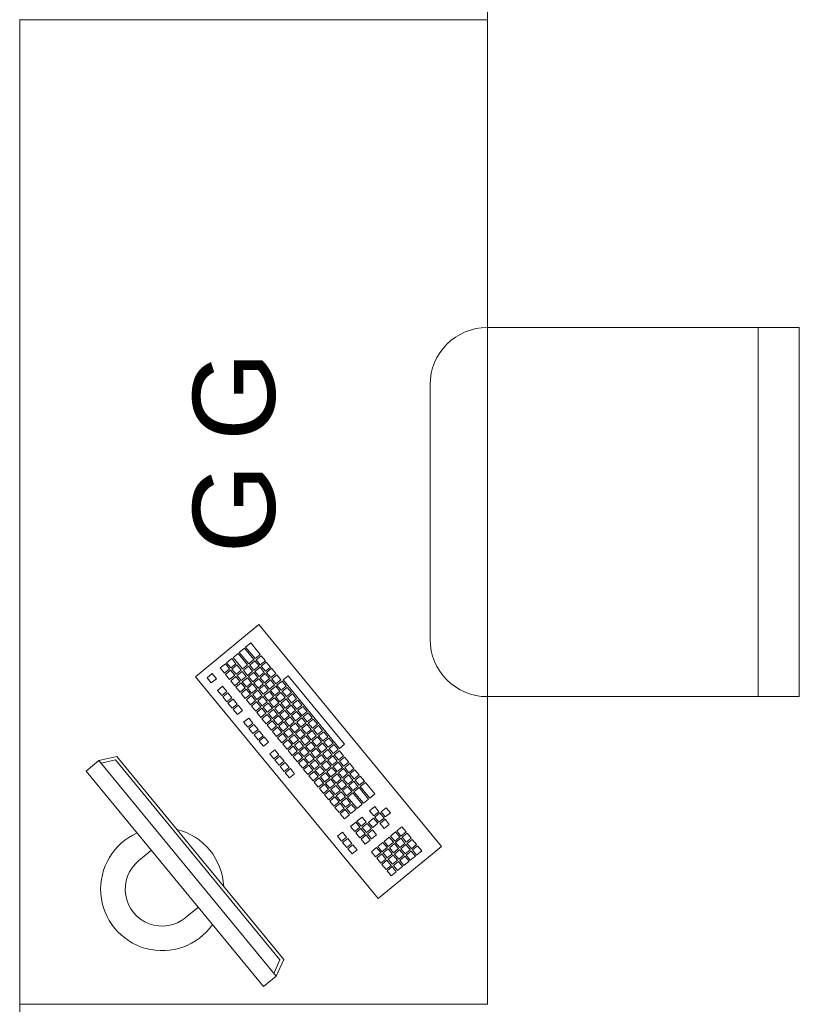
# Model space of a CAD drawing. Header units: centimetres. Extents: x -2424 to 2319, y 5 to 3760.
# Tile 73 of 117: x -683 to -588, y 3391 to 3511. Entities that reach past the tile are written whole.
import ezdxf

# ---------------------------------------------------------------- set-up
doc = ezdxf.new("R2010")
doc.units = ezdxf.units.CM
doc.linetypes.add('Oś', pattern=[222.25, 127, -31.75, 31.75, -31.75])
for name, color, linetype, lineweight in [('A-ANNO-NOTE', 131, 'Continuous', 9), ('A-WALL', 113, 'Continuous', 13), ('I-FURN', 30, 'Continuous', 9), ('S-GRID', 1, 'Continuous', 13)]:
    doc.layers.add(name, color=color, linetype=linetype, lineweight=lineweight)
doc.styles.add('Arial_4', font='arial.ttf', dxfattribs={"height": 10})

msp = doc.modelspace()

# ---------------------------------------------------------------- linework, layer by layer
at = {"layer": 'A-WALL', "color": 251, "lineweight": 9}
msp.add_line((-682.62, 3511.33), (-682.62, 3271.29), dxfattribs=at)
at = {"layer": 'I-FURN', "color": 251, "lineweight": 9}
for p, q in [((-682.62, 3511.29), (-625.62, 3511.29)), ((-625.62, 3511.29), (-625.62, 3391.29)), ((-587.62, 3473.79), (-625.62, 3473.79)), ((-592.62, 3428.79), (-592.62, 3473.79)), ((-587.62, 3428.79), (-587.62, 3473.79)), ((-632.62, 3466.79), (-632.62, 3435.79)), ((-661.19, 3431.22), (-653.47, 3437.57)), ((-653.47, 3437.57), (-631.24, 3410.54)), ((-654.47, 3435.33), (-655.09, 3434.82)), ((-653.33, 3433.93), (-654.47, 3435.33)), ((-656.02, 3434.05), (-656.63, 3433.55)), ((-654.87, 3432.66), (-656.02, 3434.05)), ((-655.24, 3434.69), (-655.86, 3434.18)), ((-655.86, 3434.18), (-654.72, 3432.79)), ((-654.1, 3433.3), (-655.24, 3434.69)), ((-655.09, 3434.82), (-653.95, 3433.43)), ((-653.95, 3433.43), (-653.33, 3433.93)), ((-653.2, 3433.78), (-653.82, 3433.27)), ((-652.69, 3433.16), (-653.2, 3433.78)), ((-657.56, 3432.78), (-658.18, 3432.28)), ((-657.05, 3432.17), (-657.56, 3432.78)), ((-656.79, 3433.42), (-657.41, 3432.91)), ((-657.41, 3432.91), (-656.9, 3432.29)), ((-656.9, 3432.29), (-656.28, 3432.8)), ((-656.28, 3432.8), (-656.79, 3433.42)), ((-656.15, 3432.65), (-656.77, 3432.14)), ((-656.63, 3433.55), (-655.49, 3432.16)), ((-655.64, 3432.03), (-656.15, 3432.65)), ((-655.49, 3432.16), (-654.87, 3432.66)), ((-654.72, 3432.79), (-654.1, 3433.3)), ((-653.97, 3433.15), (-654.59, 3432.64)), ((-654.59, 3432.64), (-654.08, 3432.02)), ((-653.46, 3432.53), (-653.97, 3433.15)), ((-653.82, 3433.27), (-653.31, 3432.65)), ((-653.31, 3432.65), (-652.69, 3433.16)), ((-652.57, 3433.01), (-653.18, 3432.5)), ((-652.06, 3432.39), (-652.57, 3433.01)), ((-659.17, 3431.59), (-659.79, 3431.08)), ((-658.66, 3430.97), (-659.17, 3431.59)), ((-658.18, 3432.28), (-657.67, 3431.66)), ((-657.67, 3431.66), (-657.05, 3432.17)), ((-656.93, 3432.01), (-657.54, 3431.5)), ((-657.54, 3431.5), (-657.04, 3430.89)), ((-657.04, 3430.89), (-656.42, 3431.39)), ((-656.42, 3431.39), (-656.93, 3432.01)), ((-656.77, 3432.14), (-656.26, 3431.52)), ((-656.26, 3431.52), (-655.64, 3432.03)), ((-655.52, 3431.87), (-656.14, 3431.37)), ((-655.01, 3431.26), (-655.52, 3431.87)), ((-654.75, 3432.51), (-655.36, 3432)), ((-655.36, 3432), (-654.86, 3431.38)), ((-654.86, 3431.38), (-654.24, 3431.89)), ((-654.24, 3431.89), (-654.75, 3432.51)), ((-654.11, 3431.74), (-654.73, 3431.23)), ((-653.6, 3431.12), (-654.11, 3431.74)), ((-654.08, 3432.02), (-653.46, 3432.53)), ((-653.34, 3432.37), (-653.96, 3431.86)), ((-653.96, 3431.86), (-653.45, 3431.25)), ((-653.45, 3431.25), (-652.83, 3431.75)), ((-652.83, 3431.75), (-653.34, 3432.37)), ((-652.7, 3431.6), (-653.32, 3431.09)), ((-653.18, 3432.5), (-652.68, 3431.88)), ((-652.19, 3430.98), (-652.7, 3431.6)), ((-652.68, 3431.88), (-652.06, 3432.39)), ((-651.93, 3432.24), (-652.55, 3431.73)), ((-652.55, 3431.73), (-652.04, 3431.11)), ((-652.04, 3431.11), (-651.42, 3431.62)), ((-651.42, 3431.62), (-651.93, 3432.24)), ((-651.3, 3431.46), (-651.91, 3430.95)), ((-650.79, 3430.85), (-651.3, 3431.46)), ((-638.96, 3404.19), (-661.19, 3431.22)), ((-659.79, 3431.08), (-659.28, 3430.47)), ((-659.28, 3430.47), (-658.66, 3430.97)), ((-656.29, 3431.24), (-656.91, 3430.73)), ((-656.91, 3430.73), (-656.4, 3430.11)), ((-656.4, 3430.11), (-655.78, 3430.62)), ((-655.78, 3430.62), (-656.29, 3431.24)), ((-655.65, 3430.47), (-656.27, 3429.96)), ((-656.14, 3431.37), (-655.63, 3430.75)), ((-655.15, 3429.85), (-655.65, 3430.47)), ((-655.63, 3430.75), (-655.01, 3431.26)), ((-654.88, 3431.1), (-655.5, 3430.59)), ((-655.5, 3430.59), (-654.99, 3429.98)), ((-654.99, 3429.98), (-654.37, 3430.48)), ((-654.37, 3430.48), (-654.88, 3431.1)), ((-654.25, 3430.33), (-654.87, 3429.82)), ((-654.73, 3431.23), (-654.22, 3430.61)), ((-653.74, 3429.71), (-654.25, 3430.33)), ((-654.22, 3430.61), (-653.6, 3431.12)), ((-653.48, 3430.97), (-654.09, 3430.46)), ((-654.09, 3430.46), (-653.58, 3429.84)), ((-653.58, 3429.84), (-652.97, 3430.35)), ((-652.97, 3430.35), (-653.48, 3430.97)), ((-652.84, 3430.19), (-653.46, 3429.68)), ((-653.32, 3431.09), (-652.81, 3430.47)), ((-652.33, 3429.57), (-652.84, 3430.19)), ((-652.81, 3430.47), (-652.19, 3430.98)), ((-652.07, 3430.83), (-652.69, 3430.32)), ((-652.69, 3430.32), (-652.18, 3429.7)), ((-652.18, 3429.7), (-651.56, 3430.21)), ((-651.56, 3430.21), (-652.07, 3430.83)), ((-651.91, 3430.95), (-651.4, 3430.34)), ((-651.4, 3430.34), (-650.79, 3430.85)), ((-650.66, 3430.69), (-651.28, 3430.18)), ((-651.28, 3430.18), (-650.77, 3429.56)), ((-650.15, 3430.07), (-650.66, 3430.69)), ((-650.51, 3430.82), (-649.89, 3431.33)), ((-643.65, 3422.48), (-650.51, 3430.82)), ((-649.89, 3431.33), (-643.03, 3422.98)), ((-657.9, 3430.05), (-658.52, 3429.54)), ((-658.52, 3429.54), (-658.01, 3428.92)), ((-658.01, 3428.92), (-657.39, 3429.43)), ((-657.39, 3429.43), (-657.9, 3430.05)), ((-657.26, 3429.27), (-657.88, 3428.77)), ((-656.76, 3428.66), (-657.26, 3429.27)), ((-656.27, 3429.96), (-655.76, 3429.34)), ((-655.76, 3429.34), (-655.15, 3429.85)), ((-655.02, 3429.69), (-655.64, 3429.19)), ((-655.64, 3429.19), (-655.13, 3428.57)), ((-655.13, 3428.57), (-654.51, 3429.08)), ((-654.51, 3429.08), (-655.02, 3429.69)), ((-654.87, 3429.82), (-654.36, 3429.2)), ((-654.36, 3429.2), (-653.74, 3429.71)), ((-653.61, 3429.56), (-654.23, 3429.05)), ((-654.23, 3429.05), (-653.72, 3428.43)), ((-653.1, 3428.94), (-653.61, 3429.56)), ((-653.46, 3429.68), (-652.95, 3429.07)), ((-652.95, 3429.07), (-652.33, 3429.57)), ((-652.2, 3429.42), (-652.82, 3428.91)), ((-651.7, 3428.8), (-652.2, 3429.42)), ((-651.43, 3430.06), (-652.05, 3429.55)), ((-652.05, 3429.55), (-651.54, 3428.93)), ((-651.54, 3428.93), (-650.92, 3429.44)), ((-650.92, 3429.44), (-651.43, 3430.06)), ((-650.8, 3429.28), (-651.42, 3428.77)), ((-650.29, 3428.67), (-650.8, 3429.28)), ((-650.77, 3429.56), (-650.15, 3430.07)), ((-650.02, 3429.92), (-650.64, 3429.41)), ((-650.64, 3429.41), (-650.13, 3428.79)), ((-650.13, 3428.79), (-649.52, 3429.3)), ((-649.52, 3429.3), (-650.02, 3429.92)), ((-650.01, 3428.64), (-649.39, 3429.15)), ((-649.39, 3429.15), (-648.88, 3428.53)), ((-657.88, 3428.77), (-657.37, 3428.15)), ((-657.37, 3428.15), (-656.76, 3428.66)), ((-656.63, 3428.5), (-657.25, 3427.99)), ((-657.25, 3427.99), (-656.74, 3427.38)), ((-656.74, 3427.38), (-656.12, 3427.88)), ((-656.12, 3427.88), (-656.63, 3428.5)), ((-654.38, 3428.92), (-655, 3428.41)), ((-655, 3428.41), (-654.49, 3427.8)), ((-654.49, 3427.8), (-653.88, 3428.3)), ((-653.88, 3428.3), (-654.38, 3428.92)), ((-653.75, 3428.15), (-654.37, 3427.64)), ((-653.24, 3427.53), (-653.75, 3428.15)), ((-653.72, 3428.43), (-653.1, 3428.94)), ((-652.98, 3428.79), (-653.6, 3428.28)), ((-653.6, 3428.28), (-653.09, 3427.66)), ((-653.09, 3427.66), (-652.47, 3428.17)), ((-652.47, 3428.17), (-652.98, 3428.79)), ((-652.34, 3428.01), (-652.96, 3427.5)), ((-652.82, 3428.91), (-652.31, 3428.29)), ((-651.83, 3427.39), (-652.34, 3428.01)), ((-652.31, 3428.29), (-651.7, 3428.8)), ((-651.57, 3428.65), (-652.19, 3428.14)), ((-652.19, 3428.14), (-651.68, 3427.52)), ((-651.68, 3427.52), (-651.06, 3428.03)), ((-651.06, 3428.03), (-651.57, 3428.65)), ((-651.55, 3427.37), (-650.93, 3427.88)), ((-651.42, 3428.77), (-650.91, 3428.16)), ((-650.93, 3427.88), (-650.43, 3427.26)), ((-650.91, 3428.16), (-650.29, 3428.67)), ((-650.78, 3428), (-650.16, 3428.51)), ((-650.27, 3427.38), (-650.78, 3428)), ((-649.65, 3427.89), (-650.27, 3427.38)), ((-650.16, 3428.51), (-649.65, 3427.89)), ((-649.5, 3428.02), (-650.01, 3428.64)), ((-648.88, 3428.53), (-649.5, 3428.02)), ((-648.75, 3428.37), (-649.37, 3427.87)), ((-649.37, 3427.87), (-648.86, 3427.25)), ((-648.25, 3427.76), (-648.75, 3428.37)), ((-625.62, 3428.79), (-587.62, 3428.79)), ((-655.99, 3427.73), (-656.61, 3427.22)), ((-656.61, 3427.22), (-656.1, 3426.6)), ((-656.1, 3426.6), (-655.48, 3427.11)), ((-655.48, 3427.11), (-655.99, 3427.73)), ((-654.37, 3427.64), (-653.86, 3427.02)), ((-653.86, 3427.02), (-653.24, 3427.53)), ((-653.11, 3427.38), (-653.73, 3426.87)), ((-653.73, 3426.87), (-653.22, 3426.25)), ((-653.22, 3426.25), (-652.61, 3426.76)), ((-652.61, 3426.76), (-653.11, 3427.38)), ((-653.1, 3426.1), (-652.48, 3426.61)), ((-652.96, 3427.5), (-652.45, 3426.89)), ((-652.48, 3426.61), (-651.97, 3425.99)), ((-652.45, 3426.89), (-651.83, 3427.39)), ((-652.32, 3426.73), (-651.71, 3427.24)), ((-651.82, 3426.11), (-652.32, 3426.73)), ((-651.2, 3426.62), (-651.82, 3426.11)), ((-651.71, 3427.24), (-651.2, 3426.62)), ((-651.04, 3426.75), (-651.55, 3427.37)), ((-650.43, 3427.26), (-651.04, 3426.75)), ((-650.3, 3427.1), (-650.92, 3426.6)), ((-650.92, 3426.6), (-650.41, 3425.98)), ((-649.79, 3426.49), (-650.3, 3427.1)), ((-649.53, 3427.74), (-650.14, 3427.23)), ((-650.14, 3427.23), (-649.64, 3426.61)), ((-649.64, 3426.61), (-649.02, 3427.12)), ((-649.02, 3427.12), (-649.53, 3427.74)), ((-648.89, 3426.97), (-649.51, 3426.46)), ((-649, 3425.84), (-647.61, 3426.98)), ((-648.38, 3426.35), (-648.89, 3426.97)), ((-648.86, 3427.25), (-648.25, 3427.76)), ((-648.12, 3427.6), (-648.74, 3427.09)), ((-648.74, 3427.09), (-648.23, 3426.48)), ((-647.61, 3426.98), (-648.12, 3427.6)), ((-647.48, 3426.83), (-648.1, 3426.32)), ((-646.98, 3426.21), (-647.48, 3426.83)), ((-654.72, 3426.18), (-655.34, 3425.68)), ((-655.34, 3425.68), (-654.83, 3425.06)), ((-654.83, 3425.06), (-654.21, 3425.57)), ((-654.21, 3425.57), (-654.72, 3426.18)), ((-654.71, 3424.9), (-654.09, 3425.41)), ((-654.09, 3425.41), (-653.58, 3424.79)), ((-652.59, 3425.48), (-653.1, 3426.1)), ((-651.97, 3425.99), (-652.59, 3425.48)), ((-651.84, 3425.83), (-652.46, 3425.32)), ((-651.34, 3425.21), (-651.84, 3425.83)), ((-651.07, 3426.47), (-651.69, 3425.96)), ((-651.69, 3425.96), (-651.18, 3425.34)), ((-651.18, 3425.34), (-650.56, 3425.85)), ((-650.56, 3425.85), (-651.07, 3426.47)), ((-650.44, 3425.7), (-651.05, 3425.19)), ((-649.93, 3425.08), (-650.44, 3425.7)), ((-650.41, 3425.98), (-649.79, 3426.49)), ((-649.66, 3426.33), (-650.28, 3425.82)), ((-650.28, 3425.82), (-649.77, 3425.2)), ((-649.77, 3425.2), (-649.16, 3425.71)), ((-649.16, 3425.71), (-649.66, 3426.33)), ((-649.03, 3425.56), (-649.65, 3425.05)), ((-649.51, 3426.46), (-649, 3425.84)), ((-648.52, 3424.94), (-649.03, 3425.56)), ((-648.26, 3426.19), (-648.87, 3425.69)), ((-648.87, 3425.69), (-648.37, 3425.07)), ((-648.37, 3425.07), (-647.75, 3425.58)), ((-647.75, 3425.58), (-648.26, 3426.19)), ((-647.62, 3425.42), (-648.24, 3424.91)), ((-648.1, 3426.32), (-647.59, 3425.7)), ((-647.11, 3424.8), (-647.62, 3425.42)), ((-647.59, 3425.7), (-646.98, 3426.21)), ((-646.85, 3426.06), (-647.47, 3425.55)), ((-647.47, 3425.55), (-646.96, 3424.93)), ((-646.96, 3424.93), (-646.34, 3425.44)), ((-646.34, 3425.44), (-646.85, 3426.06)), ((-654.2, 3424.29), (-654.71, 3424.9)), ((-653.58, 3424.79), (-654.2, 3424.29)), ((-653.45, 3424.64), (-654.07, 3424.13)), ((-652.94, 3424.02), (-653.45, 3424.64)), ((-652.46, 3425.32), (-651.95, 3424.71)), ((-651.95, 3424.71), (-651.34, 3425.21)), ((-651.21, 3425.06), (-651.83, 3424.55)), ((-651.83, 3424.55), (-651.32, 3423.93)), ((-651.32, 3423.93), (-650.7, 3424.44)), ((-650.7, 3424.44), (-651.21, 3425.06)), ((-650.57, 3424.29), (-651.19, 3423.78)), ((-651.05, 3425.19), (-650.55, 3424.57)), ((-650.07, 3423.67), (-650.57, 3424.29)), ((-650.55, 3424.57), (-649.93, 3425.08)), ((-649.8, 3424.92), (-650.42, 3424.42)), ((-650.42, 3424.42), (-649.91, 3423.8)), ((-649.91, 3423.8), (-649.29, 3424.31)), ((-649.29, 3424.31), (-649.8, 3424.92)), ((-649.65, 3425.05), (-649.14, 3424.43)), ((-649.14, 3424.43), (-648.52, 3424.94)), ((-648.39, 3424.79), (-649.01, 3424.28)), ((-649.01, 3424.28), (-648.5, 3423.66)), ((-647.89, 3424.17), (-648.39, 3424.79)), ((-648.24, 3424.91), (-647.73, 3424.3)), ((-647.73, 3424.3), (-647.11, 3424.8)), ((-646.99, 3424.65), (-647.6, 3424.14)), ((-646.48, 3424.03), (-646.99, 3424.65)), ((-646.21, 3425.28), (-646.83, 3424.78)), ((-646.83, 3424.78), (-646.32, 3424.16)), ((-646.32, 3424.16), (-645.71, 3424.67)), ((-645.71, 3424.67), (-646.21, 3425.28)), ((-645.58, 3424.51), (-646.2, 3424)), ((-645.07, 3423.89), (-645.58, 3424.51)), ((-654.07, 3424.13), (-653.56, 3423.51)), ((-653.56, 3423.51), (-652.94, 3424.02)), ((-652.82, 3423.87), (-653.44, 3423.36)), ((-653.44, 3423.36), (-652.93, 3422.74)), ((-652.93, 3422.74), (-652.31, 3423.25)), ((-652.31, 3423.25), (-652.82, 3423.87)), ((-651.19, 3423.78), (-650.68, 3423.16)), ((-650.68, 3423.16), (-650.07, 3423.67)), ((-649.94, 3423.52), (-650.56, 3423.01)), ((-650.56, 3423.01), (-650.05, 3422.39)), ((-649.43, 3422.9), (-649.94, 3423.52)), ((-649.17, 3424.15), (-649.78, 3423.64)), ((-649.78, 3423.64), (-649.28, 3423.02)), ((-649.28, 3423.02), (-648.66, 3423.53)), ((-648.66, 3423.53), (-649.17, 3424.15)), ((-648.53, 3423.38), (-649.15, 3422.87)), ((-648.02, 3422.76), (-648.53, 3423.38)), ((-648.5, 3423.66), (-647.89, 3424.17)), ((-647.76, 3424.01), (-648.38, 3423.51)), ((-648.38, 3423.51), (-647.87, 3422.89)), ((-647.87, 3422.89), (-647.25, 3423.4)), ((-647.25, 3423.4), (-647.76, 3424.01)), ((-647.12, 3423.24), (-647.74, 3422.73)), ((-647.6, 3424.14), (-647.1, 3423.52)), ((-646.62, 3422.62), (-647.12, 3423.24)), ((-647.1, 3423.52), (-646.48, 3424.03)), ((-646.35, 3423.88), (-646.97, 3423.37)), ((-646.97, 3423.37), (-646.46, 3422.75)), ((-646.46, 3422.75), (-645.84, 3423.26)), ((-645.84, 3423.26), (-646.35, 3423.88)), ((-645.72, 3423.1), (-646.33, 3422.6)), ((-646.2, 3424), (-645.69, 3423.39)), ((-645.21, 3422.49), (-645.72, 3423.1)), ((-645.69, 3423.39), (-645.07, 3423.89)), ((-644.94, 3423.74), (-645.56, 3423.23)), ((-645.56, 3423.23), (-645.05, 3422.61)), ((-645.05, 3422.61), (-644.44, 3423.12)), ((-644.44, 3423.12), (-644.94, 3423.74)), ((-643.03, 3422.98), (-643.65, 3422.48)), ((-651.55, 3422.32), (-652.16, 3421.81)), ((-652.16, 3421.81), (-651.66, 3421.2)), ((-651.04, 3421.7), (-651.55, 3422.32)), ((-650.05, 3422.39), (-649.43, 3422.9)), ((-649.3, 3422.74), (-649.92, 3422.24)), ((-649.92, 3422.24), (-649.41, 3421.62)), ((-649.41, 3421.62), (-648.8, 3422.13)), ((-648.8, 3422.13), (-649.3, 3422.74)), ((-648.67, 3421.97), (-649.29, 3421.46)), ((-649.15, 3422.87), (-648.64, 3422.25)), ((-648.16, 3421.35), (-648.67, 3421.97)), ((-648.64, 3422.25), (-648.02, 3422.76)), ((-647.9, 3422.61), (-648.51, 3422.1)), ((-648.51, 3422.1), (-648.01, 3421.48)), ((-648.01, 3421.48), (-647.39, 3421.99)), ((-647.39, 3421.99), (-647.9, 3422.61)), ((-647.26, 3421.83), (-647.88, 3421.33)), ((-647.74, 3422.73), (-647.23, 3422.12)), ((-646.75, 3421.22), (-647.26, 3421.83)), ((-647.23, 3422.12), (-646.62, 3422.62)), ((-646.49, 3422.47), (-647.11, 3421.96)), ((-647.11, 3421.96), (-646.6, 3421.34)), ((-646.6, 3421.34), (-645.98, 3421.85)), ((-645.98, 3421.85), (-646.49, 3422.47)), ((-646.33, 3422.6), (-645.83, 3421.98)), ((-645.83, 3421.98), (-645.21, 3422.49)), ((-645.08, 3422.33), (-645.7, 3421.82)), ((-645.7, 3421.82), (-645.19, 3421.21)), ((-644.57, 3421.71), (-645.08, 3422.33)), ((-644.31, 3422.97), (-644.93, 3422.46)), ((-644.93, 3422.46), (-644.42, 3421.84)), ((-644.42, 3421.84), (-643.8, 3422.35)), ((-643.8, 3422.35), (-644.31, 3422.97)), ((-643.67, 3422.19), (-644.29, 3421.69)), ((-643.17, 3421.58), (-643.67, 3422.19)), ((-674.51, 3419.72), (-672.96, 3420.99)), ((-672.96, 3420.99), (-670.8, 3421.51)), ((-672.96, 3420.99), (-651.37, 3394.73)), ((-672.7, 3420.67), (-670.95, 3421.07)), ((-670.95, 3421.07), (-650.91, 3396.69)), ((-670.8, 3421.51), (-650.44, 3396.76)), ((-651.66, 3421.2), (-651.04, 3421.7)), ((-650.91, 3421.55), (-651.53, 3421.04)), ((-651.53, 3421.04), (-651.02, 3420.42)), ((-651.02, 3420.42), (-650.4, 3420.93)), ((-650.4, 3420.93), (-650.91, 3421.55)), ((-650.28, 3420.78), (-650.89, 3420.27)), ((-649.77, 3420.16), (-650.28, 3420.78)), ((-649.29, 3421.46), (-648.78, 3420.84)), ((-648.78, 3420.84), (-648.16, 3421.35)), ((-648.03, 3421.2), (-648.65, 3420.69)), ((-648.65, 3420.69), (-648.14, 3420.07)), ((-648.14, 3420.07), (-647.53, 3420.58)), ((-647.53, 3420.58), (-648.03, 3421.2)), ((-647.88, 3421.33), (-647.37, 3420.71)), ((-647.37, 3420.71), (-646.75, 3421.22)), ((-646.63, 3421.06), (-647.24, 3420.55)), ((-646.12, 3420.44), (-646.63, 3421.06)), ((-645.85, 3421.7), (-646.47, 3421.19)), ((-646.47, 3421.19), (-645.96, 3420.57)), ((-645.96, 3420.57), (-645.35, 3421.08)), ((-645.35, 3421.08), (-645.85, 3421.7)), ((-645.22, 3420.92), (-645.84, 3420.42)), ((-644.71, 3420.31), (-645.22, 3420.92)), ((-645.19, 3421.21), (-644.57, 3421.71)), ((-644.45, 3421.56), (-645.06, 3421.05)), ((-645.06, 3421.05), (-644.56, 3420.43)), ((-644.56, 3420.43), (-643.94, 3420.94)), ((-643.94, 3420.94), (-644.45, 3421.56)), ((-643.81, 3420.79), (-644.43, 3420.28)), ((-644.29, 3421.69), (-643.78, 3421.07)), ((-643.3, 3420.17), (-643.81, 3420.79)), ((-643.78, 3421.07), (-643.17, 3421.58)), ((-643.04, 3421.42), (-643.66, 3420.91)), ((-643.66, 3420.91), (-643.15, 3420.3)), ((-643.15, 3420.3), (-642.53, 3420.8)), ((-642.53, 3420.8), (-643.04, 3421.42)), ((-642.4, 3420.65), (-643.02, 3420.14)), ((-641.89, 3420.03), (-642.4, 3420.65)), ((-652.91, 3393.46), (-674.51, 3419.72)), ((-650.89, 3420.27), (-650.39, 3419.65)), ((-650.39, 3419.65), (-649.77, 3420.16)), ((-649.64, 3420.01), (-650.26, 3419.5)), ((-650.26, 3419.5), (-649.75, 3418.88)), ((-649.75, 3418.88), (-649.13, 3419.39)), ((-649.13, 3419.39), (-649.64, 3420.01)), ((-647.4, 3420.43), (-648.02, 3419.92)), ((-648.02, 3419.92), (-647.51, 3419.3)), ((-647.51, 3419.3), (-646.89, 3419.81)), ((-646.89, 3419.81), (-647.4, 3420.43)), ((-646.76, 3419.65), (-647.38, 3419.15)), ((-647.24, 3420.55), (-646.74, 3419.94)), ((-646.25, 3419.04), (-646.76, 3419.65)), ((-646.74, 3419.94), (-646.12, 3420.44)), ((-645.99, 3420.29), (-646.61, 3419.78)), ((-646.61, 3419.78), (-646.1, 3419.16)), ((-646.1, 3419.16), (-645.48, 3419.67)), ((-645.48, 3419.67), (-645.99, 3420.29)), ((-645.36, 3419.52), (-645.97, 3419.01)), ((-645.84, 3420.42), (-645.33, 3419.8)), ((-644.85, 3418.9), (-645.36, 3419.52)), ((-645.33, 3419.8), (-644.71, 3420.31)), ((-644.58, 3420.15), (-645.2, 3419.64)), ((-645.2, 3419.64), (-644.69, 3419.03)), ((-644.69, 3419.03), (-644.07, 3419.53)), ((-644.07, 3419.53), (-644.58, 3420.15)), ((-643.95, 3419.38), (-644.57, 3418.87)), ((-644.43, 3420.28), (-643.92, 3419.66)), ((-643.44, 3418.76), (-643.95, 3419.38)), ((-643.92, 3419.66), (-643.3, 3420.17)), ((-643.18, 3420.01), (-643.79, 3419.51)), ((-643.79, 3419.51), (-643.29, 3418.89)), ((-643.29, 3418.89), (-642.67, 3419.4)), ((-642.67, 3419.4), (-643.18, 3420.01)), ((-643.02, 3420.14), (-642.51, 3419.52)), ((-642.51, 3419.52), (-641.89, 3420.03)), ((-641.77, 3419.88), (-642.39, 3419.37)), ((-641.26, 3419.26), (-641.77, 3419.88)), ((-647.38, 3419.15), (-646.87, 3418.53)), ((-646.87, 3418.53), (-646.25, 3419.04)), ((-646.13, 3418.88), (-646.75, 3418.37)), ((-646.75, 3418.37), (-646.24, 3417.76)), ((-646.24, 3417.76), (-645.62, 3418.26)), ((-645.62, 3418.26), (-646.13, 3418.88)), ((-645.97, 3419.01), (-645.47, 3418.39)), ((-645.47, 3418.39), (-644.85, 3418.9)), ((-644.72, 3418.74), (-645.34, 3418.24)), ((-645.34, 3418.24), (-644.83, 3417.62)), ((-644.21, 3418.13), (-644.72, 3418.74)), ((-644.57, 3418.87), (-644.06, 3418.25)), ((-644.06, 3418.25), (-643.44, 3418.76)), ((-643.31, 3418.61), (-643.93, 3418.1)), ((-642.8, 3417.99), (-643.31, 3418.61)), ((-642.54, 3419.24), (-643.16, 3418.73)), ((-643.16, 3418.73), (-642.65, 3418.12)), ((-642.65, 3418.12), (-642.03, 3418.62)), ((-642.03, 3418.62), (-642.54, 3419.24)), ((-641.91, 3418.47), (-642.52, 3417.96)), ((-642.39, 3419.37), (-641.88, 3418.75)), ((-641.4, 3417.85), (-641.91, 3418.47)), ((-641.88, 3418.75), (-641.26, 3419.26)), ((-641.13, 3419.1), (-641.75, 3418.6)), ((-641.75, 3418.6), (-641.24, 3417.98)), ((-641.24, 3417.98), (-640.62, 3418.49)), ((-640.62, 3418.49), (-641.13, 3419.1)), ((-640.5, 3418.33), (-641.12, 3417.82)), ((-639.35, 3416.94), (-640.5, 3418.33)), ((-645.49, 3418.11), (-646.11, 3417.6)), ((-646.11, 3417.6), (-645.6, 3416.98)), ((-645.6, 3416.98), (-644.98, 3417.49)), ((-644.98, 3417.49), (-645.49, 3418.11)), ((-644.86, 3417.34), (-645.48, 3416.83)), ((-644.35, 3416.72), (-644.86, 3417.34)), ((-644.83, 3417.62), (-644.21, 3418.13)), ((-644.09, 3417.97), (-644.7, 3417.46)), ((-644.7, 3417.46), (-644.19, 3416.85)), ((-644.19, 3416.85), (-643.58, 3417.35)), ((-643.58, 3417.35), (-644.09, 3417.97)), ((-643.45, 3417.2), (-644.07, 3416.69)), ((-643.93, 3418.1), (-643.42, 3417.48)), ((-642.94, 3416.58), (-643.45, 3417.2)), ((-643.42, 3417.48), (-642.8, 3417.99)), ((-642.68, 3417.83), (-643.3, 3417.33)), ((-643.3, 3417.33), (-642.79, 3416.71)), ((-642.79, 3416.71), (-642.17, 3417.22)), ((-642.17, 3417.22), (-642.68, 3417.83)), ((-642.04, 3417.06), (-642.66, 3416.55)), ((-642.52, 3417.96), (-642.02, 3417.34)), ((-640.9, 3415.67), (-642.04, 3417.06)), ((-642.02, 3417.34), (-641.4, 3417.85)), ((-641.27, 3417.7), (-641.89, 3417.19)), ((-641.89, 3417.19), (-640.74, 3415.8)), ((-640.13, 3416.31), (-641.27, 3417.7)), ((-641.12, 3417.82), (-639.97, 3416.43)), ((-645.48, 3416.83), (-644.97, 3416.21)), ((-644.97, 3416.21), (-644.35, 3416.72)), ((-644.22, 3416.56), (-644.84, 3416.06)), ((-644.84, 3416.06), (-644.33, 3415.44)), ((-644.33, 3415.44), (-643.71, 3415.95)), ((-643.71, 3415.95), (-644.22, 3416.56)), ((-643.59, 3415.79), (-644.21, 3415.28)), ((-644.07, 3416.69), (-643.56, 3416.07)), ((-643.08, 3415.17), (-643.59, 3415.79)), ((-643.56, 3416.07), (-642.94, 3416.58)), ((-642.81, 3416.43), (-643.43, 3415.92)), ((-643.43, 3415.92), (-642.92, 3415.3)), ((-642.92, 3415.3), (-642.31, 3415.81)), ((-642.31, 3415.81), (-642.81, 3416.43)), ((-642.66, 3416.55), (-641.52, 3415.16)), ((-640.74, 3415.8), (-640.13, 3416.31)), ((-639.97, 3416.43), (-639.35, 3416.94)), ((-644.21, 3415.28), (-643.7, 3414.67)), ((-643.7, 3414.67), (-643.08, 3415.17)), ((-642.95, 3415.02), (-643.57, 3414.51)), ((-642.44, 3414.4), (-642.95, 3415.02)), ((-642.18, 3415.65), (-642.8, 3415.15)), ((-642.8, 3415.15), (-642.29, 3414.53)), ((-642.29, 3414.53), (-641.67, 3415.04)), ((-641.67, 3415.04), (-642.18, 3415.65)), ((-641.52, 3415.16), (-640.9, 3415.67)), ((-639.36, 3415.38), (-639.98, 3414.87)), ((-639.98, 3414.87), (-639.47, 3414.25)), ((-639.47, 3414.25), (-638.86, 3414.76)), ((-638.86, 3414.76), (-639.36, 3415.38)), ((-638.73, 3414.61), (-639.35, 3414.1)), ((-638.22, 3413.99), (-638.73, 3414.61)), ((-637.96, 3415.24), (-638.58, 3414.73)), ((-638.58, 3414.73), (-638.07, 3414.12)), ((-638.07, 3414.12), (-637.45, 3414.62)), ((-637.45, 3414.62), (-637.96, 3415.24)), ((-643.57, 3414.51), (-643.06, 3413.89)), ((-643.06, 3413.89), (-642.44, 3414.4)), ((-641.68, 3413.47), (-642.3, 3412.97)), ((-641.17, 3412.86), (-641.68, 3413.47)), ((-640.91, 3414.11), (-641.53, 3413.6)), ((-641.53, 3413.6), (-641.02, 3412.98)), ((-641.02, 3412.98), (-640.4, 3413.49)), ((-640.4, 3413.49), (-640.91, 3414.11)), ((-639.5, 3413.97), (-640.12, 3413.46)), ((-640.12, 3413.46), (-639.61, 3412.85)), ((-638.99, 3413.35), (-639.5, 3413.97)), ((-639.35, 3414.1), (-638.84, 3413.48)), ((-638.84, 3413.48), (-638.22, 3413.99)), ((-638.09, 3413.84), (-638.71, 3413.33)), ((-637.59, 3413.22), (-638.09, 3413.84)), ((-643.29, 3412.28), (-643.91, 3411.77)), ((-642.78, 3411.66), (-643.29, 3412.28)), ((-642.3, 3412.97), (-641.79, 3412.35)), ((-641.79, 3412.35), (-641.17, 3412.86)), ((-641.05, 3412.7), (-641.66, 3412.19)), ((-641.66, 3412.19), (-641.16, 3411.58)), ((-640.54, 3412.08), (-641.05, 3412.7)), ((-640.27, 3413.34), (-640.89, 3412.83)), ((-640.89, 3412.83), (-640.38, 3412.21)), ((-640.38, 3412.21), (-639.77, 3412.72)), ((-639.77, 3412.72), (-640.27, 3413.34)), ((-639.64, 3412.56), (-640.26, 3412.06)), ((-639.13, 3411.95), (-639.64, 3412.56)), ((-639.61, 3412.85), (-638.99, 3413.35)), ((-638.71, 3413.33), (-638.2, 3412.71)), ((-638.2, 3412.71), (-637.59, 3413.22)), ((-636.82, 3412.29), (-637.44, 3411.78)), ((-636.32, 3411.67), (-636.82, 3412.29)), ((-636.05, 3412.93), (-636.67, 3412.42)), ((-636.67, 3412.42), (-636.16, 3411.8)), ((-636.16, 3411.8), (-635.54, 3412.31)), ((-635.54, 3412.31), (-636.05, 3412.93)), ((-643.91, 3411.77), (-643.4, 3411.16)), ((-643.4, 3411.16), (-642.78, 3411.66)), ((-642.65, 3411.51), (-643.27, 3411)), ((-643.27, 3411), (-642.76, 3410.38)), ((-642.15, 3410.89), (-642.65, 3411.51)), ((-641.16, 3411.58), (-640.54, 3412.08)), ((-640.41, 3411.93), (-641.03, 3411.42)), ((-641.03, 3411.42), (-640.52, 3410.8)), ((-640.52, 3410.8), (-639.9, 3411.31)), ((-639.9, 3411.31), (-640.41, 3411.93)), ((-640.26, 3412.06), (-639.75, 3411.44)), ((-639.75, 3411.44), (-639.13, 3411.95)), ((-638.37, 3411.02), (-638.99, 3410.51)), ((-637.86, 3410.4), (-638.37, 3411.02)), ((-637.6, 3411.66), (-638.21, 3411.15)), ((-638.21, 3411.15), (-637.71, 3410.53)), ((-637.71, 3410.53), (-637.09, 3411.04)), ((-637.09, 3411.04), (-637.6, 3411.66)), ((-637.44, 3411.78), (-636.93, 3411.16)), ((-636.93, 3411.16), (-636.32, 3411.67)), ((-636.19, 3411.52), (-636.81, 3411.01)), ((-636.81, 3411.01), (-636.3, 3410.39)), ((-635.68, 3410.9), (-636.19, 3411.52)), ((-635.42, 3412.15), (-636.03, 3411.65)), ((-636.03, 3411.65), (-635.53, 3411.03)), ((-635.53, 3411.03), (-634.91, 3411.54)), ((-634.91, 3411.54), (-635.42, 3412.15)), ((-634.78, 3411.38), (-635.4, 3410.87)), ((-634.27, 3410.76), (-634.78, 3411.38)), ((-668.11, 3408.8), (-666.57, 3410.07)), ((-642.76, 3410.38), (-642.15, 3410.89)), ((-642.02, 3410.74), (-642.64, 3410.23)), ((-642.64, 3410.23), (-642.13, 3409.61)), ((-642.13, 3409.61), (-641.51, 3410.12)), ((-641.51, 3410.12), (-642.02, 3410.74)), ((-639.14, 3410.38), (-639.76, 3409.88)), ((-639.76, 3409.88), (-639.25, 3409.26)), ((-638.63, 3409.77), (-639.14, 3410.38)), ((-638.99, 3410.51), (-638.48, 3409.89)), ((-631.24, 3410.54), (-638.96, 3404.19)), ((-638.48, 3409.89), (-637.86, 3410.4)), ((-637.73, 3410.25), (-638.35, 3409.74)), ((-637.23, 3409.63), (-637.73, 3410.25)), ((-636.96, 3410.88), (-637.58, 3410.37)), ((-637.58, 3410.37), (-637.07, 3409.76)), ((-637.07, 3409.76), (-636.45, 3410.26)), ((-636.45, 3410.26), (-636.96, 3410.88)), ((-636.33, 3410.11), (-636.94, 3409.6)), ((-635.82, 3409.49), (-636.33, 3410.11)), ((-636.3, 3410.39), (-635.68, 3410.9)), ((-635.55, 3410.75), (-636.17, 3410.24)), ((-636.17, 3410.24), (-635.66, 3409.62)), ((-635.66, 3409.62), (-635.05, 3410.13)), ((-635.05, 3410.13), (-635.55, 3410.75)), ((-634.92, 3409.97), (-635.54, 3409.47)), ((-635.4, 3410.87), (-634.89, 3410.25)), ((-634.41, 3409.36), (-634.92, 3409.97)), ((-634.89, 3410.25), (-634.27, 3410.76)), ((-634.15, 3410.61), (-634.76, 3410.1)), ((-634.76, 3410.1), (-634.26, 3409.48)), ((-634.26, 3409.48), (-633.64, 3409.99)), ((-633.64, 3409.99), (-634.15, 3410.61)), ((-639.25, 3409.26), (-638.63, 3409.77)), ((-638.51, 3409.61), (-639.12, 3409.1)), ((-639.12, 3409.1), (-638.62, 3408.49)), ((-638.62, 3408.49), (-638, 3408.99)), ((-638, 3408.99), (-638.51, 3409.61)), ((-637.87, 3408.84), (-638.49, 3408.33)), ((-638.35, 3409.74), (-637.84, 3409.12)), ((-637.36, 3408.22), (-637.87, 3408.84)), ((-637.84, 3409.12), (-637.23, 3409.63)), ((-637.1, 3409.48), (-637.72, 3408.97)), ((-637.72, 3408.97), (-637.21, 3408.35)), ((-637.21, 3408.35), (-636.59, 3408.86)), ((-636.59, 3408.86), (-637.1, 3409.48)), ((-636.46, 3408.7), (-637.08, 3408.19)), ((-636.94, 3409.6), (-636.44, 3408.98)), ((-635.96, 3408.09), (-636.46, 3408.7)), ((-636.44, 3408.98), (-635.82, 3409.49)), ((-635.69, 3409.34), (-636.31, 3408.83)), ((-636.31, 3408.83), (-635.8, 3408.21)), ((-635.8, 3408.21), (-635.18, 3408.72)), ((-635.18, 3408.72), (-635.69, 3409.34)), ((-635.54, 3409.47), (-635.03, 3408.85)), ((-635.03, 3408.85), (-634.41, 3409.36)), ((-638.49, 3408.33), (-637.98, 3407.71)), ((-637.98, 3407.71), (-637.36, 3408.22)), ((-637.24, 3408.07), (-637.85, 3407.56)), ((-637.85, 3407.56), (-637.35, 3406.94)), ((-637.35, 3406.94), (-636.73, 3407.45)), ((-636.73, 3407.45), (-637.24, 3408.07)), ((-637.08, 3408.19), (-636.57, 3407.58)), ((-636.57, 3407.58), (-635.96, 3408.09)), ((-662.4, 3401.85), (-660.85, 3403.12)), ((-650.91, 3396.69), (-651.64, 3395.06)), ((-650.44, 3396.76), (-651.37, 3394.73)), ((-651.37, 3394.73), (-652.91, 3393.46)), ((-625.62, 3391.29), (-682.62, 3391.29))]:
    msp.add_line(p, q, dxfattribs=at)
for centre, radius, start, end in [((-625.62, 3466.79), 7, 90, 180), ((-625.62, 3435.79), 7, 180, 270), ((-665.26, 3405.32), 7.5, 113.9646, 324.8966), ((-665.26, 3405.32), 7.5, 2.5607, 76.3005), ((-665.26, 3405.32), 4.5, 129.4306, 309.4306)]:
    msp.add_arc(centre, radius, start, end, dxfattribs=at)
at = {"layer": 'S-GRID', "color": 251, "linetype": 'Oś', "lineweight": 9}
msp.add_line((-625.62, 3600.33), (-625.62, 2843.33), dxfattribs=at)

# ---------------------------------------------------------------- texts
at = {"layer": 'A-ANNO-NOTE', "color": 251, "lineweight": 9, "style": 'Arial_4'}
for p in [(-651.52, 3459.97), (-651.52, 3446.26)]:
    msp.add_text('G', height=10, rotation=90, dxfattribs=at).set_placement(p)

doc.saveas('drawing.dxf')
